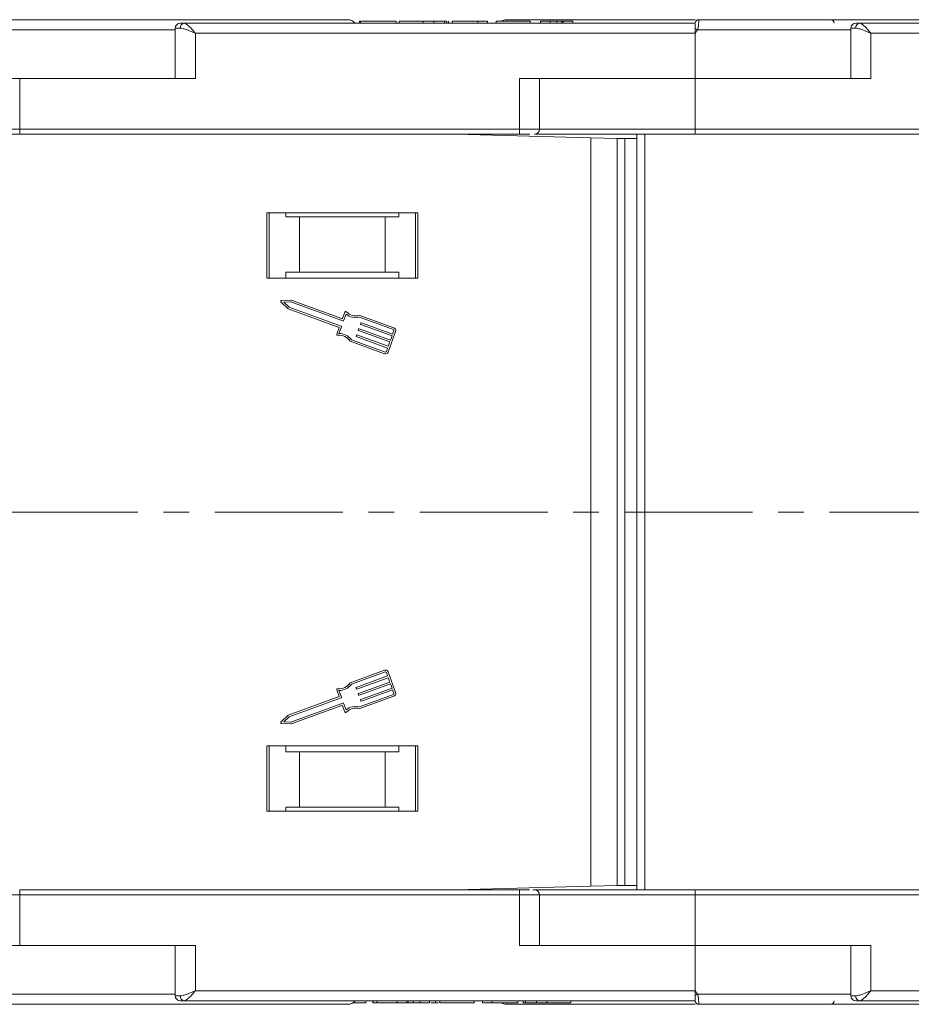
# Model space of a CAD drawing. Header units: millimetres. Extents: x 3698 to 5159, y 261 to 1294.
# Tile 11 of 46: x 4307 to 4396, y 531 to 629. Entities that reach past the tile are written whole.
import ezdxf

# ---------------------------------------------------------------- set-up
doc = ezdxf.new("R2010")
doc.units = ezdxf.units.MM
doc.linetypes.add('CENTERX2', pattern=[20.32, 12.7, -2.54, 2.54, -2.54])

msp = doc.modelspace()

# ---------------------------------------------------------------- linework, layer by layer
at = {"color": 7, "linetype": 'Continuous', "lineweight": 15}
for p, q in [((4374.425, 628.371), (4323.736, 628.371)), ((4345.054, 628.371), (4340.713, 628.371)), ((4341.12, 628.371), (4341.12, 628.571)), ((4341.236, 628.571), (4341.12, 628.571)), ((4341.236, 628.371), (4341.236, 628.571)), ((4344.761, 628.571), (4341.236, 628.571)), ((4344.761, 628.571), (4344.761, 628.371)), ((4345.054, 628.371), (4345.054, 628.571)), ((4348.836, 628.371), (4346.015, 628.371)), ((4347.432, 628.371), (4347.432, 628.571)), ((4348.486, 628.371), (4348.486, 628.571)), ((4349.574, 628.371), (4349.574, 628.571)), ((4349.797, 628.371), (4349.797, 628.571)), ((4370.674, 628.371), (4349.797, 628.371)), ((4349.958, 628.371), (4349.958, 628.571)), ((4350.31, 628.371), (4350.31, 628.571)), ((4352.874, 628.571), (4350.31, 628.571)), ((4352.874, 628.371), (4352.874, 628.571)), ((4353.836, 628.571), (4352.874, 628.571)), ((4353.836, 628.371), (4353.836, 628.571)), ((4354.669, 628.371), (4354.669, 628.571)), ((4358.066, 628.571), (4354.669, 628.571)), ((4358.066, 628.371), (4358.066, 628.571)), ((4360.054, 628.571), (4359.092, 628.571)), ((4359.092, 628.371), (4359.092, 628.571)), ((4360.054, 628.371), (4360.054, 628.571)), ((4360.691, 628.371), (4360.691, 628.571)), ((4361.205, 628.371), (4361.205, 628.571)), ((4361.336, 628.371), (4361.336, 628.571)), ((4361.336, 628.571), (4362.297, 628.571)), ((4362.297, 628.371), (4362.297, 628.571)), ((4370.674, 628.371), (4370.923, 628.371)), ((4374.425, 628.369), (4374.425, 628.371)), ((4374.775, 628.721), (4374.775, 628.721)), ((4441.425, 628.371), (4390.736, 628.371)), ((4322.854, 627.721), (4290.362, 627.721)), ((4322.854, 627.871), (4322.854, 622.871)), ((4323.363, 627.871), (4322.854, 627.871)), ((4324.854, 627.371), (4374.425, 627.371)), ((4324.854, 622.871), (4324.854, 627.371)), ((4374.659, 627.721), (4374.425, 627.371)), ((4374.425, 627.371), (4374.425, 622.871)), ((4389.854, 627.721), (4374.659, 627.721)), ((4389.854, 627.871), (4389.854, 622.871)), ((4390.363, 627.871), (4389.854, 627.871)), ((4391.854, 627.371), (4441.425, 627.371)), ((4391.854, 622.871), (4391.854, 627.371)), ((4307.425, 622.871), (4289.518, 622.871)), ((4307.425, 617.871), (4307.425, 622.871)), ((4307.425, 622.871), (4324.854, 622.871)), ((4374.425, 622.871), (4356.997, 622.871)), ((4356.997, 622.871), (4356.997, 617.871)), ((4358.997, 617.871), (4358.997, 622.871)), ((4374.425, 617.871), (4374.425, 622.871)), ((4374.425, 622.871), (4391.854, 622.871)), ((4307.425, 617.871), (4278.266, 617.871)), ((4356.997, 617.871), (4307.425, 617.871)), ((4307.425, 617.871), (4307.425, 617.371)), ((4356.997, 617.871), (4356.997, 617.371)), ((4358.997, 617.871), (4356.997, 617.871)), ((4374.425, 617.871), (4358.997, 617.871)), ((4423.997, 617.871), (4374.425, 617.871)), ((4374.425, 617.871), (4374.425, 617.371)), ((4307.425, 617.371), (4356.997, 617.371)), ((4350.666, 617.371), (4364.075, 616.995)), ((4351.488, 617.348), (4351.488, 617.371)), ((4352.168, 617.352), (4351.988, 617.369)), ((4351.988, 617.334), (4351.988, 617.369)), ((4352.522, 617.319), (4352.168, 617.352)), ((4352.168, 617.352), (4352.168, 617.329)), ((4364.075, 616.995), (4364.075, 579.871)), ((4366.687, 616.921), (4364.075, 616.995)), ((4366.687, 579.871), (4366.687, 616.921)), ((4366.687, 616.921), (4367.433, 616.921)), ((4367.433, 616.921), (4367.433, 579.871)), ((4368.635, 616.921), (4367.433, 616.921)), ((4368.635, 617.371), (4368.635, 579.871)), ((4369.435, 579.871), (4369.435, 617.371)), ((4374.425, 617.371), (4423.997, 617.371)), ((4346.925, 609.571), (4331.925, 609.571)), ((4331.925, 609.571), (4331.925, 603.071)), ((4332.175, 603.071), (4332.175, 609.571)), ((4333.812, 609.171), (4333.812, 609.571)), ((4333.812, 609.171), (4335.175, 609.171)), ((4335.175, 609.171), (4335.175, 603.671)), ((4343.675, 609.171), (4335.175, 609.171)), ((4343.675, 603.671), (4343.675, 609.171)), ((4343.675, 609.171), (4345.039, 609.171)), ((4345.039, 609.571), (4345.039, 609.171)), ((4346.675, 609.571), (4346.675, 603.071)), ((4346.925, 603.071), (4346.925, 609.571)), ((4331.925, 603.071), (4346.925, 603.071)), ((4333.812, 603.671), (4333.812, 603.071)), ((4335.175, 603.671), (4333.812, 603.671)), ((4343.675, 603.671), (4335.175, 603.671)), ((4345.039, 603.671), (4343.675, 603.671)), ((4345.039, 603.071), (4345.039, 603.671)), ((4334.358, 600.897), (4333.408, 600.848)), ((4339.382, 599.061), (4334.358, 600.897)), ((4333.35, 600.69), (4334.045, 600.04)), ((4334.33, 600.713), (4333.631, 600.677)), ((4333.631, 600.677), (4334.142, 600.199)), ((4334.045, 600.04), (4339.112, 598.189)), ((4334.142, 600.199), (4339.303, 598.313)), ((4339.491, 598.827), (4334.33, 600.713)), ((4339.667, 599.708), (4339.44, 599.088)), ((4339.791, 599.517), (4339.549, 598.854)), ((4344.488, 597.972), (4341.145, 599.194)), ((4344.551, 598.144), (4341.154, 599.385)), ((4339.112, 598.189), (4338.87, 597.526)), ((4339.33, 598.255), (4339.088, 597.593)), ((4341.004, 597.935), (4341.035, 598.02)), ((4341.093, 598.048), (4344.199, 596.913)), ((4341.223, 598.534), (4341.254, 598.62)), ((4344.355, 597.341), (4341.25, 598.476)), ((4341.313, 598.647), (4344.418, 597.513)), ((4340.331, 596.967), (4343.675, 595.745)), ((4340.785, 597.335), (4340.816, 597.421)), ((4343.917, 596.142), (4340.812, 597.277)), ((4340.874, 597.448), (4343.979, 596.313)), ((4344.136, 596.742), (4341.031, 597.876)), ((4343.963, 595.737), (4344.714, 597.793)), ((4344.199, 596.913), (4344.355, 597.341)), ((4344.418, 597.513), (4344.543, 597.855)), ((4340.215, 596.815), (4343.612, 595.574)), ((4343.792, 595.799), (4343.917, 596.142)), ((4343.979, 596.313), (4344.136, 596.742)), ((4364.075, 579.871), (4364.075, 542.748)), ((4366.687, 542.821), (4366.687, 579.871)), ((4367.433, 579.871), (4367.433, 542.821)), ((4368.635, 579.871), (4368.635, 542.371)), ((4369.435, 542.371), (4369.435, 579.871)), ((4343.612, 564.169), (4340.215, 562.928)), ((4340.331, 562.776), (4343.675, 563.997)), ((4343.792, 563.943), (4343.917, 563.6)), ((4344.714, 561.95), (4343.963, 564.006)), ((4343.917, 563.6), (4340.812, 562.466)), ((4340.874, 562.295), (4343.979, 563.429)), ((4344.136, 563.001), (4341.031, 561.866)), ((4341.093, 561.695), (4344.199, 562.83)), ((4343.979, 563.429), (4344.136, 563.001)), ((4344.199, 562.83), (4344.355, 562.401)), ((4338.87, 562.216), (4339.112, 561.554)), ((4339.33, 561.488), (4339.088, 562.15)), ((4340.785, 562.408), (4340.816, 562.322)), ((4341.004, 561.808), (4341.035, 561.722)), ((4344.355, 562.401), (4341.25, 561.267)), ((4341.313, 561.095), (4344.418, 562.23)), ((4344.418, 562.23), (4344.543, 561.887)), ((4339.112, 561.554), (4334.045, 559.702)), ((4334.142, 559.544), (4339.303, 561.429)), ((4339.491, 560.915), (4334.33, 559.03)), ((4339.791, 560.226), (4339.549, 560.888)), ((4344.488, 561.77), (4341.145, 560.549)), ((4341.154, 560.358), (4344.551, 561.599)), ((4341.223, 561.208), (4341.254, 561.123)), ((4334.358, 558.846), (4339.382, 560.681)), ((4339.44, 560.654), (4339.667, 560.034)), ((4334.045, 559.702), (4333.35, 559.052)), ((4333.408, 558.895), (4334.358, 558.846)), ((4333.631, 559.066), (4334.142, 559.544)), ((4334.33, 559.03), (4333.631, 559.066)), ((4346.925, 556.671), (4331.925, 556.671)), ((4331.925, 556.671), (4331.925, 550.171)), ((4332.175, 550.171), (4332.175, 556.671)), ((4333.812, 556.671), (4333.812, 556.071)), ((4333.812, 556.071), (4335.175, 556.071)), ((4335.175, 556.071), (4335.175, 550.571)), ((4335.175, 556.071), (4343.675, 556.071)), ((4343.675, 550.571), (4343.675, 556.071)), ((4343.675, 556.071), (4345.039, 556.071)), ((4345.039, 556.071), (4345.039, 556.671)), ((4346.675, 556.671), (4346.675, 550.171)), ((4346.925, 550.171), (4346.925, 556.671)), ((4331.925, 550.171), (4346.925, 550.171)), ((4335.175, 550.571), (4333.812, 550.571)), ((4333.812, 550.171), (4333.812, 550.571)), ((4335.175, 550.571), (4343.675, 550.571)), ((4345.039, 550.571), (4343.675, 550.571)), ((4345.039, 550.571), (4345.039, 550.171)), ((4307.425, 541.871), (4307.425, 542.371)), ((4356.997, 542.371), (4307.425, 542.371)), ((4364.075, 542.748), (4350.666, 542.371)), ((4351.488, 542.371), (4351.488, 542.394)), ((4351.988, 542.373), (4351.988, 542.408)), ((4351.988, 542.373), (4352.168, 542.39)), ((4352.168, 542.39), (4352.522, 542.423)), ((4352.168, 542.413), (4352.168, 542.39)), ((4356.997, 541.871), (4356.997, 542.371)), ((4364.075, 542.748), (4366.687, 542.821)), ((4367.433, 542.821), (4366.687, 542.821)), ((4367.433, 542.821), (4368.635, 542.821)), ((4374.425, 541.871), (4374.425, 542.371)), ((4423.997, 542.371), (4374.425, 542.371)), ((4278.266, 541.871), (4307.425, 541.871)), ((4307.425, 536.871), (4307.425, 541.871)), ((4307.425, 541.871), (4356.997, 541.871)), ((4356.997, 541.871), (4356.997, 536.871)), ((4356.997, 541.871), (4358.997, 541.871)), ((4358.997, 536.871), (4358.997, 541.871)), ((4358.997, 541.871), (4374.425, 541.871)), ((4374.425, 536.871), (4374.425, 541.871)), ((4374.425, 541.871), (4423.997, 541.871)), ((4298.465, 536.871), (4308.176, 536.871)), ((4324.854, 536.871), (4308.176, 536.871)), ((4322.854, 536.871), (4322.854, 531.871)), ((4324.854, 532.371), (4324.854, 536.871)), ((4356.997, 536.871), (4374.425, 536.871)), ((4391.854, 536.871), (4374.425, 536.871)), ((4374.425, 536.871), (4374.425, 532.371)), ((4389.854, 536.871), (4389.854, 531.871)), ((4391.854, 532.371), (4391.854, 536.871)), ((4290.362, 532.021), (4322.854, 532.021)), ((4322.854, 531.871), (4323.363, 531.871)), ((4374.425, 532.371), (4324.854, 532.371)), ((4374.425, 532.371), (4374.659, 532.021)), ((4374.659, 532.021), (4389.854, 532.021)), ((4389.854, 531.871), (4390.363, 531.871)), ((4441.425, 532.371), (4391.854, 532.371)), ((4323.736, 531.371), (4374.425, 531.371)), ((4341.749, 531.171), (4340.48, 531.171)), ((4340.713, 531.371), (4345.425, 531.371)), ((4341.749, 531.371), (4341.749, 531.171)), ((4342.465, 531.171), (4342.465, 531.371)), ((4342.485, 531.171), (4342.465, 531.171)), ((4342.485, 531.171), (4342.485, 531.371)), ((4342.834, 531.171), (4342.485, 531.171)), ((4342.834, 531.171), (4342.834, 531.371)), ((4342.853, 531.171), (4342.834, 531.171)), ((4342.853, 531.171), (4342.853, 531.371)), ((4344.861, 531.171), (4342.853, 531.171)), ((4344.861, 531.171), (4344.861, 531.371)), ((4345.823, 531.171), (4344.861, 531.171)), ((4345.823, 531.371), (4345.823, 531.171)), ((4345.953, 531.371), (4345.953, 531.171)), ((4346.468, 531.371), (4346.468, 531.171)), ((4347.105, 531.371), (4347.105, 531.171)), ((4347.105, 531.371), (4357.361, 531.371)), ((4348.066, 531.171), (4347.105, 531.171)), ((4348.066, 531.171), (4348.066, 531.371)), ((4348.192, 531.171), (4348.666, 531.171)), ((4348.666, 531.371), (4348.666, 531.171)), ((4348.666, 531.171), (4348.953, 531.171)), ((4349.092, 531.171), (4349.092, 531.371)), ((4352.49, 531.171), (4349.092, 531.171)), ((4352.49, 531.171), (4352.49, 531.371)), ((4353.323, 531.171), (4353.323, 531.371)), ((4354.284, 531.171), (4353.323, 531.171)), ((4354.284, 531.171), (4354.284, 531.371)), ((4356.849, 531.171), (4354.284, 531.171)), ((4356.849, 531.171), (4356.849, 531.371)), ((4357.361, 531.171), (4357.361, 531.371)), ((4357.585, 531.371), (4357.585, 531.171)), ((4358.323, 531.371), (4361.143, 531.371)), ((4358.672, 531.371), (4358.672, 531.171)), ((4359.726, 531.371), (4359.726, 531.171)), ((4362.105, 531.371), (4362.105, 531.171)), ((4362.105, 531.371), (4370.674, 531.371)), ((4374.775, 531.021), (4374.775, 531.021)), ((4390.736, 531.371), (4441.425, 531.371))]:
    msp.add_line(p, q, dxfattribs=at)
at = {"color": 1, "linetype": 'CENTERX2', "lineweight": 13}
msp.add_line((5010.038, 579.871), (4173.987, 579.871), dxfattribs=at)
at = {"color": 7, "linetype": 'Continuous', "lineweight": 15, "flags": 128}
msp.add_lwpolyline([(4374.425, 531.371), (4374.425, 531.371)], dxfattribs=at)
at = {"color": 7, "linetype": 'Continuous', "lineweight": 15}
for centre, radius, start, end in [((4323.354, 627.871), 0.5, 90, 180), ((4323.81, 627.927), 0.451, 99.5202, 187.08135), ((4339.953, 627.721), 1, 41.2946, 90), ((4355.705, 627.721), 1, 90, 121.78833), ((4374.775, 628.371), 0.35, 89.99809, 179.99965), ((4387.855, 628.371), 0.35, 0.00041, 90.00191), ((4390.354, 627.871), 0.5, 90, 180), ((4390.81, 627.927), 0.451, 99.5202, 187.08135), ((4338.881, 560.794), 75.89, 61.87179, 62.07191), ((4358.497, 617.871), 0.5, 270, 0), ((4333.412, 600.757), 0.0912, 92.951, 226.90808), ((4339.398, 599.104), 0.0456, 249.92954, 339.92954), ((4339.753, 599.677), 0.0912, 44.41454, 159.92954), ((4340.786, 600.689), 1.538, 229.69289, 283.48884), ((4340.786, 600.689), 1.355, 224.41454, 285.7472), ((4339.287, 598.27), 0.0456, 339.92954, 69.92954), ((4339.506, 598.87), 0.0456, 249.92954, 339.92954), ((4341.047, 597.919), 0.0456, 159.92954, 249.92954), ((4341.078, 598.005), 0.0456, 69.92954, 159.92954), ((4341.266, 598.519), 0.0456, 159.92954, 249.92954), ((4341.297, 598.604), 0.0456, 69.92954, 159.92954), ((4344.457, 597.887), 0.0912, 339.92954, 69.92954), ((4344.457, 597.887), 0.274, 339.92954, 69.92954), ((4338.955, 597.495), 0.0912, 159.92954, 275.44455), ((4339.093, 596.055), 1.355, 34.11188, 95.44455), ((4339.093, 596.055), 1.538, 36.37025, 90.1662), ((4340.827, 597.319), 0.0456, 159.92954, 249.92954), ((4340.859, 597.405), 0.0456, 69.92954, 159.92954), ((4343.706, 595.831), 0.274, 249.92954, 339.92954), ((4343.706, 595.831), 0.0912, 249.92954, 339.92954), ((4343.706, 563.912), 0.274, 20.07046, 110.07046), ((4343.706, 563.912), 0.0912, 20.07046, 110.07046), ((4339.093, 563.688), 1.355, 264.55545, 325.88812), ((4339.093, 563.688), 1.538, 269.8338, 323.62975), ((4338.955, 562.248), 0.0912, 84.55545, 200.07046), ((4340.827, 562.423), 0.0456, 110.07046, 200.07046), ((4340.859, 562.338), 0.0456, 200.07046, 290.07046), ((4341.047, 561.824), 0.0456, 110.07046, 200.07046), ((4344.457, 561.856), 0.0912, 290.07046, 20.07046), ((4344.457, 561.856), 0.274, 290.07046, 20.07046), ((4339.287, 561.472), 0.0456, 290.07046, 20.07046), ((4339.506, 560.872), 0.0456, 20.07046, 110.07046), ((4341.078, 561.738), 0.0456, 200.07046, 290.07046), ((4341.266, 561.224), 0.0456, 110.07046, 200.07046), ((4341.297, 561.138), 0.0456, 200.07046, 290.07046), ((4339.398, 560.639), 0.0456, 20.07046, 110.07046), ((4339.753, 560.066), 0.0912, 200.07046, 315.58546), ((4340.786, 559.053), 1.538, 76.51116, 130.30711), ((4340.786, 559.053), 1.355, 74.2528, 135.58546), ((4333.412, 558.986), 0.0912, 133.09192, 267.049), ((4358.497, 541.871), 0.5, 360, 90), ((4323.354, 531.871), 0.5, 180, 270), ((4323.81, 531.816), 0.451, 172.91869, 260.47981), ((4338.881, 598.948), 75.89, 297.92809, 298.12821), ((4390.354, 531.871), 0.5, 180, 270), ((4390.81, 531.816), 0.451, 172.91869, 260.47981), ((4339.953, 532.021), 1, 270, 319.4584), ((4355.705, 532.021), 1, 238.21167, 270), ((4374.775, 531.371), 0.35, 180.00057, 270.00191), ((4387.855, 531.371), 0.35, 269.99809, 359.99959)]:
    msp.add_arc(centre, radius, start, end, dxfattribs=at)
for points, knots in [([(4339.918, 628.721), (4339.918, 628.721), (4339.918, 628.721), (4339.505, 628.721), (4338.636, 628.721), (4337.204, 628.721), (4335.357, 628.721), (4333.096, 628.721), (4330.396, 628.721), (4327.504, 628.721), (4324.567, 628.721), (4321.687, 628.721), (4318.641, 628.721), (4314.4, 628.721), (4310, 628.721), (4305.608, 628.721), (4302.059, 628.721), (4298.316, 628.721), (4294.48, 628.721), (4292.133, 628.721), (4290.978, 628.721)], [0, 0, 0, 0, 0.032121, 0.079838, 0.140918, 0.20035, 0.258014, 0.315686, 0.375118, 0.436191, 0.483915, 0.531631, 0.580355, 0.629071, 0.726383, 0.774107, 0.821823, 0.882904, 0.942333, 1, 1, 1, 1]), ([(4323.736, 628.371), (4323.804, 628.354), (4323.947, 628.319), (4324.226, 628.069), (4324.536, 627.739), (4324.748, 627.494), (4324.854, 627.371)], [0, 0, 0, 0, 0.23435, 0.498195, 0.748869, 1, 1, 1, 1]), ([(4347.432, 628.571), (4347.299, 628.571), (4346.895, 628.571), (4346.241, 628.571), (4345.622, 628.571), (4345.195, 628.571), (4345.064, 628.571), (4345.056, 628.571), (4345.054, 628.571)], [0, 0, 0, 0, 0.101398, 0.306996, 0.506144, 0.685262, 0.924557, 1, 1, 1, 1]), ([(4348.486, 628.571), (4348.424, 628.571), (4348.3, 628.571), (4348.116, 628.571), (4347.94, 628.571), (4347.773, 628.571), (4347.603, 628.571), (4347.489, 628.571), (4347.432, 628.571)], [0, 0, 0, 0, 0.185429, 0.37219, 0.527708, 0.683877, 0.841678, 1, 1, 1, 1]), ([(4349.574, 628.571), (4349.514, 628.571), (4349.394, 628.571), (4349.077, 628.571), (4348.756, 628.571), (4348.515, 628.571), (4348.486, 628.571)], [0, 0, 0, 0, 0.250896, 0.502166, 0.940512, 1, 1, 1, 1]), ([(4349.797, 628.571), (4349.797, 628.571), (4349.796, 628.571), (4349.781, 628.571), (4349.756, 628.571), (4349.715, 628.571), (4349.658, 628.571), (4349.602, 628.571), (4349.574, 628.571)], [0, 0, 0, 0, 0.1539502, 0.3081809, 0.478699, 0.6499612, 0.8242026, 1, 1, 1, 1]), ([(4374.425, 628.721), (4373.958, 628.721), (4372.5, 628.721), (4370.188, 628.721), (4367.52, 628.721), (4364.244, 628.721), (4361.455, 628.721), (4359.253, 628.721), (4357.782, 628.721), (4356.616, 628.721), (4355.845, 628.721), (4355.751, 628.721), (4355.705, 628.721)], [0, 0, 0, 0, 0.041736, 0.130335, 0.220805, 0.311261, 0.491949, 0.580563, 0.669162, 0.782576, 0.892928, 1, 1, 1, 1]), ([(4360.054, 628.571), (4360.056, 628.571), (4360.061, 628.571), (4360.11, 628.571), (4360.201, 628.571), (4360.319, 628.571), (4360.485, 628.571), (4360.612, 628.571), (4360.691, 628.571)], [0, 0, 0, 0, 0.292027, 0.504854, 0.613905, 0.723685, 0.829816, 1, 1, 1, 1]), ([(4360.691, 628.571), (4360.732, 628.571), (4360.816, 628.571), (4360.927, 628.571), (4361.02, 628.571), (4361.092, 628.571), (4361.156, 628.571), (4361.189, 628.571), (4361.205, 628.571)], [0, 0, 0, 0, 0.202387, 0.410907, 0.557829, 0.709472, 0.853224, 1, 1, 1, 1]), ([(4361.205, 628.571), (4361.224, 628.571), (4361.262, 628.571), (4361.29, 628.571), (4361.31, 628.571), (4361.322, 628.571), (4361.331, 628.571), (4361.334, 628.571), (4361.336, 628.571)], [0, 0, 0, 0, 0.193806, 0.393127, 0.544069, 0.695412, 0.847613, 1, 1, 1, 1]), ([(4374.425, 627.846), (4374.425, 627.938), (4374.425, 628.123), (4374.425, 628.285), (4374.425, 628.315), (4374.425, 628.324)], [0, 0, 0, 0, 0.412979, 0.825987, 1, 1, 1, 1]), ([(4374.775, 628.721), (4374.776, 628.714), (4374.776, 628.701), (4374.776, 628.598), (4374.773, 628.452), (4374.762, 628.268), (4374.742, 628.086), (4374.713, 627.899), (4374.676, 627.777), (4374.659, 627.721)], [0, 0, 0, 0, 0.172016, 0.312756, 0.499599, 0.630391, 0.758026, 0.889228, 1, 1, 1, 1]), ([(4406.925, 628.721), (4406.879, 628.721), (4406.786, 628.721), (4406.015, 628.721), (4404.849, 628.721), (4403.378, 628.721), (4401.73, 628.721), (4399.79, 628.721), (4396.833, 628.721), (4393.399, 628.721), (4389.622, 628.721), (4386.386, 628.721), (4382.743, 628.721), (4378.754, 628.721), (4376.088, 628.721), (4374.775, 628.721)], [0, 0, 0, 0, 0.077726, 0.157824, 0.240135, 0.304454, 0.368763, 0.43443, 0.500087, 0.631237, 0.695556, 0.759865, 0.842185, 0.922281, 1, 1, 1, 1]), ([(4390.736, 628.371), (4390.804, 628.354), (4390.947, 628.319), (4391.226, 628.069), (4391.536, 627.739), (4391.748, 627.494), (4391.854, 627.371)], [0, 0, 0, 0, 0.23435, 0.498195, 0.748869, 1, 1, 1, 1]), ([(4324.854, 627.371), (4324.584, 627.488), (4324.166, 627.668), (4323.667, 627.84), (4323.458, 627.861), (4323.363, 627.871)], [0, 0, 0, 0, 0.498413, 0.772928, 1, 1, 1, 1]), ([(4391.854, 627.371), (4391.584, 627.488), (4391.166, 627.668), (4390.667, 627.84), (4390.458, 627.861), (4390.363, 627.871)], [0, 0, 0, 0, 0.498413, 0.772928, 1, 1, 1, 1]), ([(4278.096, 617.371), (4278.105, 617.371), (4278.574, 617.371), (4279.793, 617.371), (4281.759, 617.371), (4284.051, 617.371), (4286.58, 617.371), (4289.317, 617.371), (4292.219, 617.371), (4295.54, 617.371), (4299.275, 617.371), (4303.359, 617.371), (4306.084, 617.371), (4307.425, 617.371)], [0, 0, 0, 0, 0.001847, 0.094145, 0.188392, 0.282653, 0.3769, 0.471162, 0.563446, 0.655743, 0.77379, 0.888622, 1, 1, 1, 1]), ([(4356.997, 617.371), (4357.156, 617.371), (4357.482, 617.371), (4357.842, 617.371), (4357.985, 617.371), (4358.018, 617.371)], [0, 0, 0, 0, 0.421218, 0.866389, 1, 1, 1, 1]), ([(4358.497, 617.371), (4358.745, 617.371), (4359.948, 617.371), (4362.551, 617.371), (4366.272, 617.371), (4370.36, 617.371), (4373.084, 617.371), (4374.425, 617.371)], [0, 0, 0, 0, 0.052091, 0.252501, 0.508821, 0.75816, 1, 1, 1, 1]), ([(4357.979, 542.371), (4357.958, 542.371), (4357.826, 542.371), (4357.481, 542.371), (4357.155, 542.371), (4356.997, 542.371)], [0, 0, 0, 0, 0.0866478, 0.5559493, 1, 1, 1, 1]), ([(4374.425, 542.371), (4373.084, 542.371), (4370.36, 542.371), (4366.273, 542.371), (4362.55, 542.371), (4359.89, 542.371), (4358.632, 542.371), (4358.329, 542.371)], [0, 0, 0, 0, 0.239024, 0.485461, 0.738838, 0.936895, 1, 1, 1, 1]), ([(4323.363, 531.871), (4323.458, 531.881), (4323.667, 531.903), (4324.166, 532.074), (4324.584, 532.255), (4324.854, 532.371)], [0, 0, 0, 0, 0.227063, 0.501587, 1, 1, 1, 1]), ([(4324.854, 532.371), (4324.748, 532.249), (4324.536, 532.004), (4324.226, 531.674), (4323.947, 531.424), (4323.804, 531.388), (4323.736, 531.371)], [0, 0, 0, 0, 0.251131, 0.501805, 0.765641, 1, 1, 1, 1]), ([(4374.425, 531.371), (4374.425, 531.382), (4374.425, 531.404), (4374.425, 531.577), (4374.426, 531.762), (4374.425, 531.878), (4374.425, 531.897)], [0, 0, 0, 0, 0.313357, 0.626713, 0.94007, 1, 1, 1, 1]), ([(4374.659, 532.021), (4374.676, 531.965), (4374.713, 531.842), (4374.743, 531.656), (4374.762, 531.474), (4374.773, 531.291), (4374.776, 531.145), (4374.776, 531.042), (4374.776, 531.029), (4374.775, 531.021)], [0, 0, 0, 0, 0.111798, 0.24433, 0.368648, 0.500401, 0.687223, 0.827968, 1, 1, 1, 1]), ([(4390.363, 531.871), (4390.458, 531.881), (4390.667, 531.903), (4391.166, 532.074), (4391.584, 532.255), (4391.854, 532.371)], [0, 0, 0, 0, 0.227063, 0.501587, 1, 1, 1, 1]), ([(4391.854, 532.371), (4391.748, 532.249), (4391.536, 532.004), (4391.226, 531.674), (4390.947, 531.424), (4390.804, 531.388), (4390.736, 531.371)], [0, 0, 0, 0, 0.2511309, 0.5018046, 0.7656407, 1, 1, 1, 1]), ([(4290.978, 531.021), (4292.133, 531.021), (4294.48, 531.021), (4298.316, 531.021), (4302.059, 531.021), (4305.608, 531.021), (4308.894, 531.021), (4312.19, 531.021), (4316.542, 531.021), (4320.718, 531.021), (4324.566, 531.021), (4327.504, 531.021), (4330.396, 531.021), (4333.096, 531.021), (4335.357, 531.021), (4337.204, 531.021), (4338.636, 531.021), (4339.505, 531.021), (4339.918, 531.021), (4339.918, 531.021), (4339.918, 531.021)], [0, 0, 0, 0, 0.0576701, 0.1171031, 0.178177, 0.2259008, 0.2736168, 0.3223409, 0.371057, 0.4683687, 0.5160925, 0.5638086, 0.6248893, 0.6843207, 0.7419855, 0.7996573, 0.8590887, 0.9201625, 0.9678863, 1, 1, 1, 1]), ([(4345.823, 531.171), (4345.824, 531.171), (4345.828, 531.171), (4345.837, 531.171), (4345.851, 531.171), (4345.872, 531.171), (4345.901, 531.171), (4345.936, 531.171), (4345.953, 531.171)], [0, 0, 0, 0, 0.155996, 0.312125, 0.480895, 0.650212, 0.823248, 1, 1, 1, 1]), ([(4345.953, 531.171), (4345.993, 531.171), (4346.07, 531.171), (4346.239, 531.171), (4346.375, 531.171), (4346.451, 531.171), (4346.468, 531.171)], [0, 0, 0, 0, 0.330398, 0.624767, 0.917361, 1, 1, 1, 1]), ([(4346.468, 531.171), (4346.555, 531.171), (4346.694, 531.171), (4346.87, 531.171), (4346.989, 531.171), (4347.099, 531.171), (4347.102, 531.171), (4347.105, 531.171)], [0, 0, 0, 0, 0.189329, 0.302222, 0.415612, 0.548732, 1, 1, 1, 1]), ([(4355.705, 531.021), (4355.751, 531.021), (4355.845, 531.021), (4356.616, 531.021), (4357.782, 531.021), (4359.253, 531.021), (4360.901, 531.021), (4362.841, 531.021), (4365.796, 531.021), (4369.242, 531.021), (4372.5, 531.021), (4373.959, 531.021), (4374.425, 531.021)], [0, 0, 0, 0, 0.107085, 0.217437, 0.330838, 0.419451, 0.50805, 0.598521, 0.688977, 0.869665, 0.958278, 1, 1, 1, 1]), ([(4357.361, 531.171), (4357.362, 531.171), (4357.363, 531.171), (4357.378, 531.171), (4357.402, 531.171), (4357.443, 531.171), (4357.5, 531.171), (4357.556, 531.171), (4357.585, 531.171)], [0, 0, 0, 0, 0.15395, 0.308181, 0.478699, 0.649961, 0.824203, 1, 1, 1, 1]), ([(4357.585, 531.171), (4357.645, 531.171), (4357.764, 531.171), (4358.082, 531.171), (4358.402, 531.171), (4358.644, 531.171), (4358.672, 531.171)], [0, 0, 0, 0, 0.2508959, 0.5021661, 0.9405117, 1, 1, 1, 1]), ([(4358.672, 531.171), (4358.734, 531.171), (4358.859, 531.171), (4359.043, 531.171), (4359.218, 531.171), (4359.386, 531.171), (4359.555, 531.171), (4359.669, 531.171), (4359.726, 531.171)], [0, 0, 0, 0, 0.185429, 0.37219, 0.527708, 0.683877, 0.841678, 1, 1, 1, 1]), ([(4359.726, 531.171), (4359.86, 531.171), (4360.263, 531.171), (4360.918, 531.171), (4361.536, 531.171), (4361.964, 531.171), (4362.095, 531.171), (4362.103, 531.171), (4362.105, 531.171)], [0, 0, 0, 0, 0.101398, 0.306996, 0.506144, 0.685262, 0.924557, 1, 1, 1, 1]), ([(4374.775, 531.021), (4376.088, 531.021), (4378.754, 531.021), (4382.743, 531.021), (4386.387, 531.021), (4389.622, 531.021), (4392.448, 531.021), (4395.109, 531.021), (4398.388, 531.021), (4401.176, 531.021), (4403.378, 531.021), (4404.849, 531.021), (4406.015, 531.021), (4406.786, 531.021), (4406.879, 531.021), (4406.925, 531.021)], [0, 0, 0, 0, 0.077724, 0.157824, 0.240135, 0.304454, 0.368763, 0.43443, 0.500087, 0.631237, 0.695556, 0.759865, 0.842185, 0.922283, 1, 1, 1, 1])]:
    msp.add_open_spline(points, degree=3, knots=knots, dxfattribs=at)
for points in [[(4323.354, 628.371), (4323.371, 628.371), (4323.406, 628.371), (4323.626, 628.371), (4323.736, 628.371)], [(4390.354, 628.371), (4390.371, 628.371), (4390.406, 628.371), (4390.626, 628.371), (4390.736, 628.371)], [(4374.425, 627.371), (4374.425, 627.454), (4374.425, 627.62), (4374.425, 627.77), (4374.425, 627.846)], [(4374.425, 531.897), (4374.425, 531.972), (4374.425, 532.123), (4374.425, 532.288), (4374.425, 532.371)], [(4323.736, 531.371), (4323.626, 531.371), (4323.406, 531.371), (4323.371, 531.371), (4323.354, 531.371)], [(4390.736, 531.371), (4390.626, 531.371), (4390.406, 531.371), (4390.371, 531.371), (4390.354, 531.371)]]:
    msp.add_open_spline(points, degree=3, dxfattribs=at)

doc.saveas('drawing.dxf')
